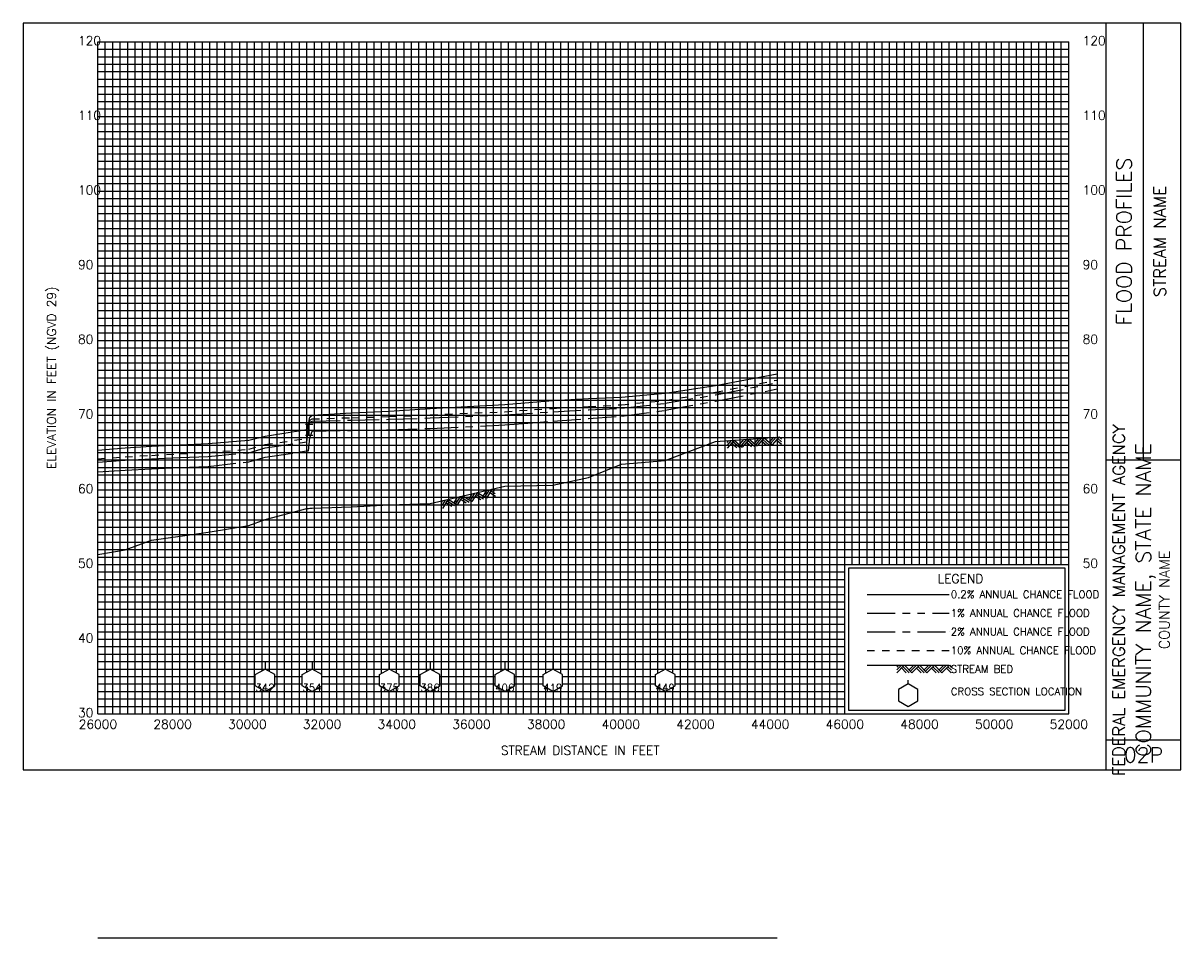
# Model space of a CAD drawing. Header units: inches. Extents: x 8.4 to 99.3, y 18.3 to 56.5.
# Tile 4 of 7: x 31.8 to 47.3, y 18.3 to 30.6. Entities that reach past the tile are written whole.
import ezdxf
from ezdxf.enums import TextEntityAlignment as Align

# ---------------------------------------------------------------- set-up
doc = ezdxf.new("R2010")
doc.units = ezdxf.units.IN
doc.header["$LTSCALE"] = 0.3
doc.header["$MEASUREMENT"] = 0
doc.set_wipeout_variables(frame=1)
for name, pattern in [('CENTER', [2, 1.25, -0.25, 0.25, -0.25]), ('HIDDEN', [0.375, 0.25, -0.125]), ('PHANTOM', [2.5, 1.25, -0.25, 0.25, -0.25, 0.25, -0.25])]:
    doc.linetypes.add(name, pattern=pattern)
doc.layers.get('0').update_dxf_attribs({"color": 3, "plot": 0})
for name, color, linetype in [('BORDERLINE', 7, 'Continuous'), ('BRIDGE', 7, 'Continuous'), ('GRID_MAJOR', 7, 'Continuous'), ('GRID_MINOR', 7, 'Continuous'), ('GRIDS', 7, 'Continuous'), ('LEGEND_BOX', 7, 'Continuous'), ('LEGEND_XSEC', 7, 'Continuous'), ('ROCK', 7, 'Continuous'), ('STREAM', 5, 'Continuous'), ('TEXT', 255, 'Continuous'), ('WS10', 4, 'HIDDEN'), ('WS100', 5, 'PHANTOM'), ('WS50', 1, 'CENTER'), ('WS500', 1, 'Continuous'), ('WSOTHER', 7, 'Continuous'), ('XSEC', 7, 'Continuous')]:
    doc.layers.add(name, color=color, linetype=linetype)
doc.styles.get("Standard").update_dxf_attribs({"font": 'romans.shx'})

# ---------------------------------------------------------------- blocks, each defined once
blk = doc.blocks.new('BORDER')
at = {"layer": 'BORDERLINE'}
blk.add_line((14, 3.4), (14, 9.25), dxfattribs=at)
for points in [[(-1, -0.75), (14.5, -0.75), (14.5, 9.25), (-1, 9.25), (-1, -0.75), (-1, -0.75)], [(13.5, -0.75), (13.5, 9.25)], [(13.5, 3.4), (14.5, 3.4)], [(13.5, -0.35), (14.5, -0.35)]]:
    blk.add_lwpolyline(points, dxfattribs=at)
at = {"layer": 'GRID_MAJOR', "linetype": 'Continuous'}
for p, q in [((11, 2), (11, 9)), ((12, 2), (12, 9))]:
    blk.add_line(p, q, dxfattribs=at)
at = {"layer": 'GRID_MAJOR'}
blk.add_line((0, 1), (10, 1), dxfattribs=at)
for points in [[(0, 0), (0, 9)], [(0, 9), (13, 9)], [(1, 0), (1, 9)], [(2, 0), (2, 9)], [(3, 0), (3, 9)], [(4, 0), (4, 9)], [(5, 0), (5, 9)], [(6, 0), (6, 9)], [(7, 0), (7, 9)], [(8, 0), (8, 9)], [(9, 0), (9, 9)], [(10, 0), (10, 9)], [(13, 0), (13, 9)], [(0, 7), (13, 7)], [(0, 6), (13, 6)], [(0, 5), (13, 5)], [(0, 4), (13, 4)], [(0, 3), (13, 3)], [(0, 2), (13, 2)], [(0, 0), (13, 0)]]:
    blk.add_lwpolyline(points, dxfattribs=at)
at = {"layer": 'GRID_MAJOR', "linetype": 'Continuous'}
blk.add_lwpolyline([(0, 8), (13, 8)], dxfattribs=at)
at = {"layer": 'GRID_MINOR', "color": 8, "linetype": 'Continuous'}
for points in [[(0.1, 0), (0.1, 9)], [(0.2, 0), (0.2, 9)], [(0.3, 0), (0.3, 9)], [(0.4, 0), (0.4, 9)], [(0.5, 0), (0.5, 9)], [(0.6, 0), (0.6, 9)], [(0.7, 0), (0.7, 9)], [(0.8, 0), (0.8, 9)], [(0.9, 0), (0.9, 9)], [(1.1, 0), (1.1, 9)], [(1.2, 0), (1.2, 9)], [(1.3, 0), (1.3, 9)], [(1.4, 0), (1.4, 9)], [(1.5, 0), (1.5, 9)], [(1.6, 0), (1.6, 9)], [(1.7, 0), (1.7, 9)], [(1.8, 0), (1.8, 9)], [(1.9, 0), (1.9, 9)], [(2.1, 0), (2.1, 9)], [(2.2, 0), (2.2, 9)], [(2.3, 0), (2.3, 9)], [(2.4, 0), (2.4, 9)], [(2.5, 0), (2.5, 9)], [(2.6, 0), (2.6, 9)], [(2.7, 0), (2.7, 9)], [(2.8, 0), (2.8, 9)], [(2.9, 0), (2.9, 9)], [(3.1, 0), (3.1, 9)], [(3.2, 0), (3.2, 9)], [(3.3, 0), (3.3, 9)], [(3.4, 0), (3.4, 9)], [(3.5, 0), (3.5, 9)], [(3.6, 0), (3.6, 9)], [(3.7, 0), (3.7, 9)], [(3.8, 0), (3.8, 9)], [(3.9, 0), (3.9, 9)], [(4.1, 0), (4.1, 9)], [(4.2, 0), (4.2, 9)], [(4.3, 0), (4.3, 9)], [(4.4, 0), (4.4, 9)], [(4.5, 0), (4.5, 9)], [(4.6, 0), (4.6, 9)], [(4.7, 0), (4.7, 9)], [(4.8, 0), (4.8, 9)], [(4.9, 0), (4.9, 9)], [(5.1, 0), (5.1, 9)], [(5.2, 0), (5.2, 9)], [(5.3, 0), (5.3, 9)], [(5.4, 0), (5.4, 9)], [(5.5, 0), (5.5, 9)], [(5.6, 0), (5.6, 9)], [(5.7, 0), (5.7, 9)], [(5.8, 0), (5.8, 9)], [(5.9, 0), (5.9, 9)], [(6.1, 0), (6.1, 9)], [(6.2, 0), (6.2, 9)], [(6.3, 0), (6.3, 9)], [(6.4, 0), (6.4, 9)], [(6.5, 0), (6.5, 9)], [(6.6, 0), (6.6, 9)], [(6.7, 0), (6.7, 9)], [(6.8, 0), (6.8, 9)], [(6.9, 0), (6.9, 9)], [(7.1, 0), (7.1, 9)], [(7.2, 0), (7.2, 9)], [(7.3, 0), (7.3, 9)], [(7.4, 0), (7.4, 9)], [(7.5, 0), (7.5, 9)], [(7.6, 0), (7.6, 9)], [(7.7, 0), (7.7, 9)], [(7.8, 0), (7.8, 9)], [(7.9, 0), (7.9, 9)], [(8.1, 0), (8.1, 9)], [(8.2, 0), (8.2, 9)], [(8.3, 0), (8.3, 9)], [(8.4, 0), (8.4, 9)], [(8.5, 0), (8.5, 9)], [(8.6, 0), (8.6, 9)], [(8.7, 0), (8.7, 9)], [(8.8, 0), (8.8, 9)], [(8.9, 0), (8.9, 9)], [(9.1, 0), (9.1, 9)], [(9.2, 0), (9.2, 9)], [(9.3, 0), (9.3, 9)], [(9.4, 0), (9.4, 9)], [(9.5, 0), (9.5, 9)], [(9.6, 0), (9.6, 9)], [(9.7, 0), (9.7, 9)], [(9.8, 0), (9.8, 9)], [(9.9, 0), (9.9, 9)], [(10.1, 2), (10.1, 9)], [(10.2, 2), (10.2, 9)], [(10.3, 2), (10.3, 9)], [(10.4, 2), (10.4, 9)], [(10.5, 2), (10.5, 9)], [(10.6, 2), (10.6, 9)], [(10.7, 2), (10.7, 9)], [(10.8, 2), (10.8, 9)], [(10.9, 2), (10.9, 9)], [(11.1, 2), (11.1, 9)], [(11.2, 2), (11.2, 9)], [(11.3, 2), (11.3, 9)], [(11.4, 2), (11.4, 9)], [(11.5, 2), (11.5, 9)], [(11.6, 2), (11.6, 9)], [(11.7, 2), (11.7, 9)], [(11.8, 2), (11.8, 9)], [(11.9, 2), (11.9, 9)], [(12.1, 2), (12.1, 9)], [(12.2, 2), (12.2, 9)], [(12.3, 2), (12.3, 9)], [(12.4, 2), (12.4, 9)], [(12.5, 2), (12.5, 9)], [(12.6, 2), (12.6, 9)], [(12.7, 2), (12.7, 9)], [(12.8, 2), (12.8, 9)], [(12.9, 2), (12.9, 9)], [(0, 8.9), (13, 8.9)], [(0, 8.8), (13, 8.8)], [(0, 8.7), (13, 8.7)], [(0, 8.6), (13, 8.6)], [(0, 8.5), (13, 8.5)], [(0, 8.4), (13, 8.4)], [(0, 8.3), (13, 8.3)], [(0, 8.2), (13, 8.2)], [(0, 8.1), (13, 8.1)], [(0, 7.9), (13, 7.9)], [(0, 7.8), (13, 7.8)], [(0, 7.7), (13, 7.7)], [(0, 7.6), (13, 7.6)], [(0, 7.5), (13, 7.5)], [(0, 7.4), (13, 7.4)], [(0, 7.3), (13, 7.3)], [(0, 7.2), (13, 7.2)], [(0, 7.1), (13, 7.1)], [(0, 6.9), (13, 6.9)], [(0, 6.8), (13, 6.8)], [(0, 6.7), (13, 6.7)], [(0, 6.6), (13, 6.6)], [(0, 6.5), (13, 6.5)], [(0, 6.4), (13, 6.4)], [(0, 6.3), (13, 6.3)], [(0, 6.2), (13, 6.2)], [(0, 6.1), (13, 6.1)], [(0, 5.9), (13, 5.9)], [(0, 5.8), (13, 5.8)], [(0, 5.7), (13, 5.7)], [(0, 5.6), (13, 5.6)], [(0, 5.5), (13, 5.5)], [(0, 5.4), (13, 5.4)], [(0, 5.3), (13, 5.3)], [(0, 5.2), (13, 5.2)], [(0, 5.1), (13, 5.1)], [(0, 4.9), (13, 4.9)], [(0, 4.8), (13, 4.8)], [(0, 4.7), (13, 4.7)], [(0, 4.6), (13, 4.6)], [(0, 4.5), (13, 4.5)], [(0, 4.4), (13, 4.4)], [(0, 4.3), (13, 4.3)], [(0, 4.2), (13, 4.2)], [(0, 4.1), (13, 4.1)], [(0, 3.9), (13, 3.9)], [(0, 3.8), (13, 3.8)], [(0, 3.7), (13, 3.7)], [(0, 3.6), (13, 3.6)], [(0, 3.5), (13, 3.5)], [(0, 3.4), (13, 3.4)], [(0, 3.3), (13, 3.3)], [(0, 3.2), (13, 3.2)], [(0, 3.1), (13, 3.1)], [(0, 2.9), (13, 2.9)], [(0, 2.8), (13, 2.8)], [(0, 2.7), (13, 2.7)], [(0, 2.6), (13, 2.6)], [(0, 2.5), (13, 2.5)], [(0, 2.4), (13, 2.4)], [(0, 2.3), (13, 2.3)], [(0, 2.2), (13, 2.2)], [(0, 2.1), (13, 2.1)], [(0, 1.9), (10, 1.9)], [(0, 1.8), (10, 1.8)], [(0, 1.7), (10, 1.7)], [(0, 1.6), (10, 1.6)], [(0, 1.5), (10, 1.5)], [(0, 1.4), (10, 1.4)], [(0, 1.3), (10, 1.3)], [(0, 1.2), (10, 1.2)], [(0, 1.1), (10, 1.1)], [(0, 0.9), (10, 0.9)], [(0, 0.8), (10, 0.8)], [(0, 0.7), (10, 0.7)], [(0, 0.6), (10, 0.6)], [(0, 0.5), (10, 0.5)], [(0, 0.4), (10, 0.4)], [(0, 0.3), (10, 0.3)], [(0, 0.2), (10, 0.2)], [(0, 0.1), (10, 0.1)]]:
    blk.add_lwpolyline(points, dxfattribs=at)
blk = doc.blocks.new('rock')
at = {"layer": 'STREAM'}
for p, q in [((0.171, 0.001), (0.147, -0.023)), ((0.209, 0.001), (0.147, -0.061)), ((0.247, 0.001), (0.147, -0.099)), ((0.251, 0.001), (0.351, -0.099)), ((0.375, 0.001), (0.313, -0.061)), ((0.413, 0.001), (0.332, -0.08)), ((0.451, 0.001), (0.351, -0.099)), ((0.451, 0.001), (0.551, -0.099)), ((0.575, 0.001), (0.513, -0.061)), ((0.613, 0.001), (0.532, -0.08)), ((0.651, 0.001), (0.551, -0.099)), ((0.651, 0.001), (0.751, -0.099)), ((0.776, 0.001), (0.713, -0.061)), ((0.813, 0.001), (0.732, -0.08)), ((0.851, 0.001), (0.751, -0.099)), ((0.851, 0.001), (0.88, -0.028)), ((0.211, -0.034), (0.275, -0.099)), ((0.23, -0.016), (0.313, -0.099)), ((0.413, -0.036), (0.475, -0.099)), ((0.432, -0.018), (0.513, -0.099)), ((0.613, -0.036), (0.676, -0.099)), ((0.632, -0.018), (0.713, -0.099)), ((0.813, -0.036), (0.876, -0.099)), ((0.832, -0.018), (0.88, -0.066))]:
    blk.add_line(p, q, dxfattribs=at)
blk = doc.blocks.new('wipeout')
blk.add_wipeout([(0, 0.15), (-0.129917, 0.075), (-0.129917, -0.075), (0, -0.15), (0.129917, -0.075), (0.129917, 0.075)])
blk = doc.blocks.new('xsec')
blk.add_line((0, 0.35), (0, 0.25))
blk.add_blockref('wipeout', (0, 0.1))
for p, q in [((-0.13, 0.175), (0, 0.25)), ((-0.13, 0.025), (-0.13, 0.175)), ((0.13, 0.175), (0, 0.25)), ((0, 0.25), (0, 0.25)), ((0.13, 0.025), (0.13, 0.175)), ((0, -0.05), (-0.13, 0.025)), ((0, -0.05), (0.13, 0.025))]:
    blk.add_line(p, q)
blk = doc.blocks.new('bar')
blk.add_line((-0.05, 0), (0.05, 0))

msp = doc.modelspace()

# ---------------------------------------------------------------- linework, layer by layer
at = {"layer": 'BRIDGE', "color": 1}
msp.add_line((35.596, 25.041, -2000), (35.596, 25.189, -2000), dxfattribs=at)
at = {"layer": 'LEGEND_BOX', "color": 0, "elevation": -2000}
msp.add_lwpolyline([(42.816, 23.261), (42.816, 21.361), (45.716, 21.361), (45.716, 23.261), (42.816, 23.261), (42.816, 23.261)], dxfattribs=at)
at = {"layer": 'LEGEND_XSEC', "color": 0, "elevation": -2000}
msp.add_lwpolyline([(43.616, 21.711), (43.486, 21.636), (43.486, 21.486), (43.616, 21.411), (43.746, 21.486), (43.746, 21.636), (43.616, 21.711), (43.616, 21.761), (43.616, 21.761)], dxfattribs=at)
at = {"layer": 'STREAM', "color": 1, "elevation": -2000}
for points in [[(32.766, 23.446), (33.131, 23.508), (33.484, 23.635), (33.87, 23.692), (34.242, 23.745), (34.786, 23.833), (35.005, 23.912), (35.565, 24.062), (35.589, 24.062), (35.603, 24.066), (35.634, 24.066), (36.157, 24.082), (36.669, 24.109), (37.214, 24.126), (38.214, 24.358), (38.858, 24.371), (39.334, 24.478), (39.778, 24.654), (40.364, 24.705), (41.038, 24.956), (41.86, 25.017), (41.86, 25.017)], [(43.066, 21.961), (44.166, 21.961), (44.166, 21.961)]]:
    msp.add_lwpolyline(points, dxfattribs=at)
at = {"layer": 'WS10', "color": 6, "elevation": -2000}
for points in [[(32.766, 24.725), (33.131, 24.754), (33.131, 24.754), (33.484, 24.772), (33.484, 24.772), (33.87, 24.792), (33.87, 24.792), (34.242, 24.809), (34.242, 24.809), (34.786, 24.856), (34.786, 24.856), (35.005, 24.916), (35.005, 24.916), (35.565, 24.998), (35.565, 24.998), (35.589, 25.15), (35.589, 25.15), (35.603, 25.243), (35.603, 25.243), (35.634, 25.26), (35.634, 25.26), (36.157, 25.277), (36.157, 25.277), (36.669, 25.291), (36.669, 25.291), (37.214, 25.314), (37.214, 25.314), (38.214, 25.357), (38.214, 25.357), (38.858, 25.402), (38.858, 25.402), (39.334, 25.427), (39.334, 25.427), (39.778, 25.449), (39.778, 25.449), (40.364, 25.509), (40.364, 25.509), (41.038, 25.618), (41.038, 25.618), (41.86, 25.78), (41.86, 25.78)], [(43.066, 22.161), (44.166, 22.161), (44.166, 22.161)]]:
    msp.add_lwpolyline(points, dxfattribs=at)
at = {"layer": 'WS100', "color": 1, "elevation": -2000}
for points in [[(32.766, 24.682), (33.131, 24.707), (33.131, 24.707), (33.484, 24.724), (33.484, 24.724), (33.87, 24.743), (33.87, 24.743), (34.242, 24.759), (34.242, 24.759), (34.786, 24.808), (34.786, 24.808), (35.005, 24.871), (35.005, 24.871), (35.565, 24.952), (35.565, 24.952), (35.589, 25.123), (35.589, 25.123), (35.603, 25.215), (35.603, 25.215), (35.634, 25.23), (35.634, 25.23), (36.157, 25.244), (36.157, 25.244), (36.669, 25.255), (36.669, 25.255), (37.214, 25.274), (37.214, 25.274), (38.214, 25.313), (38.214, 25.313), (38.858, 25.356), (38.858, 25.356), (39.334, 25.382), (39.334, 25.382), (39.778, 25.405), (39.778, 25.405), (40.364, 25.47), (40.364, 25.47), (41.038, 25.583), (41.038, 25.583), (41.86, 25.746), (41.86, 25.746)], [(43.066, 22.661), (44.166, 22.661), (44.166, 22.661)]]:
    msp.add_lwpolyline(points, dxfattribs=at)
at = {"layer": 'WS50', "color": 5, "elevation": -2000}
for points in [[(32.766, 24.553), (33.131, 24.576), (33.131, 24.576), (33.484, 24.591), (33.484, 24.591), (33.87, 24.609), (33.87, 24.609), (34.242, 24.625), (34.242, 24.625), (34.786, 24.685), (34.786, 24.685), (35.005, 24.747), (35.005, 24.747), (35.565, 24.832), (35.565, 24.832), (35.589, 24.832), (35.589, 24.832), (35.603, 25.005), (35.603, 25.005), (35.634, 25.096), (35.634, 25.096), (36.157, 25.106), (36.157, 25.106), (36.669, 25.115), (36.669, 25.115), (37.214, 25.134), (37.214, 25.134), (38.214, 25.179), (38.214, 25.179), (38.858, 25.23), (38.858, 25.23), (39.334, 25.266), (39.334, 25.266), (39.778, 25.296), (39.778, 25.296), (40.364, 25.376), (40.364, 25.376), (41.038, 25.499), (41.038, 25.499), (41.86, 25.661), (41.86, 25.661)], [(43.066, 22.411), (44.166, 22.411), (44.166, 22.411)]]:
    msp.add_lwpolyline(points, dxfattribs=at)
at = {"layer": 'WS500', "color": 3, "elevation": -2000}
for points in [[(32.766, 24.84), (33.131, 24.873), (33.131, 24.873), (33.484, 24.894), (33.484, 24.894), (33.87, 24.915), (33.87, 24.915), (34.242, 24.931), (34.242, 24.931), (34.786, 24.975), (34.786, 24.975), (35.005, 25.028), (35.005, 25.028), (35.565, 25.119), (35.565, 25.119), (35.589, 25.19), (35.589, 25.19), (35.603, 25.285), (35.603, 25.285), (35.634, 25.311), (35.634, 25.311), (36.157, 25.342), (36.157, 25.342), (36.669, 25.365), (36.669, 25.365), (37.214, 25.399), (37.214, 25.399), (38.214, 25.455), (38.214, 25.455), (38.858, 25.506), (38.858, 25.506), (39.334, 25.533), (39.334, 25.533), (39.778, 25.553), (39.778, 25.553), (40.364, 25.604), (40.364, 25.604), (41.038, 25.707), (41.038, 25.707), (41.86, 25.864), (41.86, 25.864)], [(43.066, 22.911), (44.166, 22.911), (44.166, 22.911)]]:
    msp.add_lwpolyline(points, dxfattribs=at)
at = {"layer": 'WSOTHER', "color": 4, "elevation": -2000}
msp.add_lwpolyline([(32.766, 18.311), (33.131, 18.311), (33.131, 18.311), (33.484, 18.311), (33.484, 18.311), (33.87, 18.311), (33.87, 18.311), (34.242, 18.311), (34.242, 18.311), (34.786, 18.311), (34.786, 18.311), (35.005, 18.311), (35.005, 18.311), (35.565, 18.311), (35.565, 18.311), (35.589, 18.311), (35.589, 18.311), (35.603, 18.311), (35.603, 18.311), (35.634, 18.311), (35.634, 18.311), (36.157, 18.311), (36.157, 18.311), (36.669, 18.311), (36.669, 18.311), (37.214, 18.311), (37.214, 18.311), (38.214, 18.311), (38.214, 18.311), (38.858, 18.311), (38.858, 18.311), (39.334, 18.311), (39.334, 18.311), (39.778, 18.311), (39.778, 18.311), (40.364, 18.311), (40.364, 18.311), (41.038, 18.311), (41.038, 18.311), (41.86, 18.311), (41.86, 18.311)], dxfattribs=at)
msp.add_lwpolyline([(32.766, 18.311), (33.131, 18.311), (33.131, 18.311), (33.484, 18.311), (33.484, 18.311), (33.87, 18.311), (33.87, 18.311), (34.242, 18.311), (34.242, 18.311), (34.786, 18.311), (34.786, 18.311), (35.005, 18.311), (35.005, 18.311), (35.565, 18.311), (35.565, 18.311), (35.589, 18.311), (35.589, 18.311), (35.603, 18.311), (35.603, 18.311), (35.634, 18.311), (35.634, 18.311), (36.157, 18.311), (36.157, 18.311), (36.669, 18.311), (36.669, 18.311), (37.214, 18.311), (37.214, 18.311), (38.214, 18.311), (38.214, 18.311), (38.858, 18.311), (38.858, 18.311), (39.334, 18.311), (39.334, 18.311), (39.778, 18.311), (39.778, 18.311), (40.364, 18.311), (40.364, 18.311), (41.038, 18.311), (41.038, 18.311), (41.86, 18.311), (41.86, 18.311)], dxfattribs=at)

# ---------------------------------------------------------------- block references
at = {"layer": 'BRIDGE', "color": 1}
for p in [(35.596, 25.189, -2000), (35.596, 25.041, -2000)]:
    msp.add_blockref('bar', p, dxfattribs=at)
at = {"layer": 'GRIDS', "color": 0}
msp.add_blockref('BORDER', (32.766, 21.311, -2000), dxfattribs=at)
at = {"layer": 'ROCK', "color": 1}
for p, rotation in [((41.038, 24.956, -2000), 4.244459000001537), ((37.214, 24.126, -2000), 13.05126999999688)]:
    msp.add_blockref('rock', p, dxfattribs=dict(at, rotation=rotation))
msp.add_blockref('rock', (43.316, 21.96, -2000), dxfattribs=at)

# ---------------------------------------------------------------- texts
at = {"layer": 'TEXT', "color": 0}
for s, p in [(' 120', (32.419, 30.266, -2000)), (' 120', (45.869, 30.266, -2000)), (' 110', (32.419, 29.266, -2000)), (' 110', (45.869, 29.266, -2000)), (' 100', (32.419, 28.266, -2000)), (' 100', (45.869, 28.266, -2000)), (' 90', (32.419, 27.266, -2000)), (' 90', (45.869, 27.266, -2000)), (' 80', (32.419, 26.266, -2000)), (' 80', (45.869, 26.266, -2000)), (' 70', (32.419, 25.266, -2000)), (' 70', (45.869, 25.266, -2000)), (' 60', (32.419, 24.266, -2000)), (' 60', (45.869, 24.266, -2000)), (' 50', (32.419, 23.266, -2000)), (' 50', (45.869, 23.266, -2000)), (' 40', (32.419, 22.266, -2000)), (' 30', (32.419, 21.266, -2000))]:
    msp.add_text(s, height=0.12, dxfattribs=at).set_placement(p)
at = {"layer": 'TEXT'}
for s, height, p in [('FLOOD PROFILES', 0.2, (46.606, 27.636, -2000)), ('STREAM NAME', 0.16, (47.066, 27.636, -2000)), ('ELEVATION IN FEET (NGVD 29)', 0.12, (32.206, 25.811, -2000)), ('FEDERAL EMERGENCY MANAGEMENT AGENCY', 0.16, (46.516, 22.836, -2000)), ('COMMUNITY NAME, STATE NAME', 0.2, (46.866, 22.836, -2000)), ('COUNTY NAME', 0.14, (47.116, 22.836, -2000))]:
    msp.add_text(s, height=height, rotation=90, dxfattribs=at).set_placement(p, align=Align.CENTER)
for s, height, p in [('LEGEND', 0.12, (44.316, 23.061, -2000)), ('26000', 0.12, (32.768, 21.111, -2000)), ('28000', 0.12, (33.768, 21.111, -2000)), ('30000', 0.12, (34.768, 21.111, -2000)), ('32000', 0.12, (35.768, 21.111, -2000)), ('34000', 0.12, (36.768, 21.111, -2000)), ('36000', 0.12, (37.768, 21.111, -2000)), ('38000', 0.12, (38.768, 21.111, -2000)), ('40000', 0.12, (39.768, 21.111, -2000)), ('42000', 0.12, (40.768, 21.111, -2000)), ('44000', 0.12, (41.768, 21.111, -2000)), ('46000', 0.12, (42.768, 21.111, -2000)), ('48000', 0.12, (43.768, 21.111, -2000)), ('50000', 0.12, (44.768, 21.111, -2000)), ('52000', 0.12, (45.768, 21.111, -2000)), ('STREAM DISTANCE IN FEET ', 0.12, (39.266, 20.761, -2000)), ('02P', 0.2, (46.766, 20.661, -2000))]:
    msp.add_text(s, height=height, dxfattribs=at).set_placement(p, align=Align.CENTER)
for s, p in [('0.2% ANNUAL CHANCE FLOOD', (44.186, 22.861, -2000)), ('1% ANNUAL CHANCE FLOOD', (44.186, 22.611, -2000)), ('2% ANNUAL CHANCE FLOOD', (44.186, 22.361, -2000)), ('10% ANNUAL CHANCE FLOOD', (44.186, 22.111, -2000)), ('STREAM BED', (44.186, 21.861, -2000)), ('CROSS SECTION LOCATION', (44.186, 21.561, -2000))]:
    msp.add_text(s, height=0.1, dxfattribs=at).set_placement(p)

# ---------------------------------------------------------------- next in the draw order: block references
at = {"layer": 'XSEC', "color": 3}
for p in [(35.005, 21.661, -2000), (35.634, 21.661, -2000), (36.669, 21.661, -2000), (37.214, 21.661, -2000), (38.214, 21.661, -2000), (38.858, 21.661, -2000), (40.364, 21.661, -2000)]:
    msp.add_blockref('xsec', p, dxfattribs=at)

# ---------------------------------------------------------------- next in the draw order: texts
at = {"layer": 'TEXT'}
for s, p in [('342', (35.005, 21.661, -2000)), ('354', (35.634, 21.661, -2000)), ('375', (36.669, 21.661, -2000)), ('386', (37.214, 21.661, -2000)), ('406', (38.214, 21.661, -2000)), ('419', (38.858, 21.661, -2000)), ('449', (40.364, 21.661, -2000))]:
    msp.add_text(s, height=0.1, dxfattribs=at).set_placement(p, align=Align.MIDDLE_CENTER)

doc.saveas('drawing.dxf')
